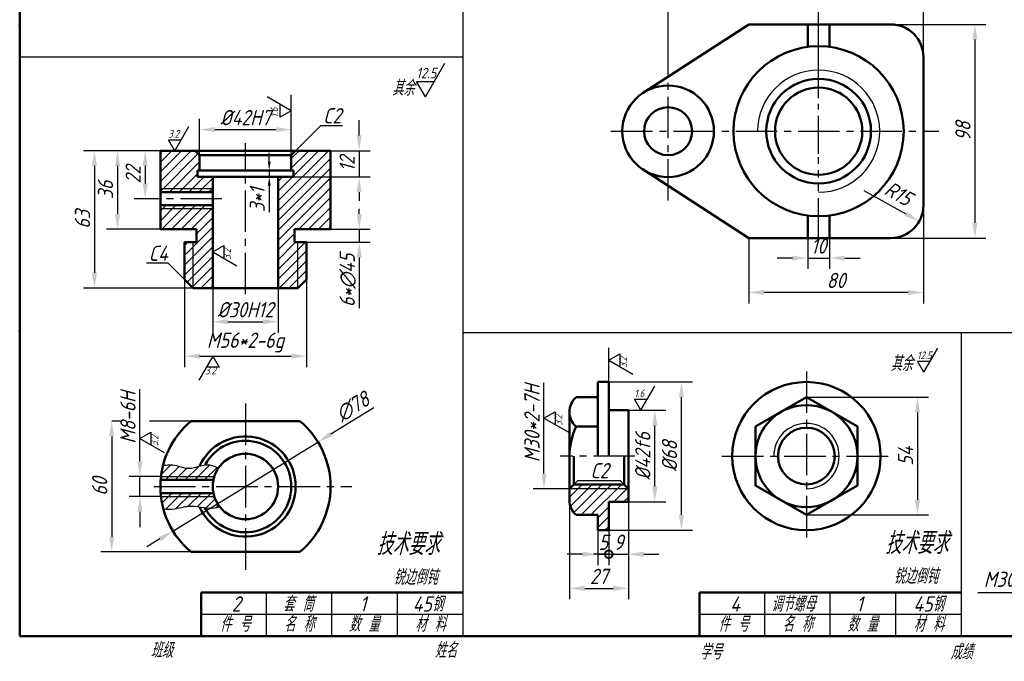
# Model space of a CAD drawing. Header units: millimetres. Extents: x 79 to 427, y 66 to 302.
# Tile 1 of 3: x 79 to 305, y 66 to 213. Entities that reach past the tile are written whole.
import ezdxf

# ---------------------------------------------------------------- set-up
doc = ezdxf.new("R2010")
doc.units = ezdxf.units.MM
doc.linetypes.add('CENTER2', pattern=[28.575, 19.05, -3.175, 3.175, -3.175])
for name, color, linetype in [('剖面线层', 7, 'Continuous'), ('尺寸层', 221, 'Continuous'), ('细实线层', 7, 'Continuous')]:
    doc.layers.add(name, color=color, linetype=linetype)
for name, color, linetype, lineweight in [('文字层', 227, 'Continuous', 20), ('点画线层', 3, 'CENTER2', 25), ('粗实线层', 7, 'Continuous', 50)]:
    doc.layers.add(name, color=color, linetype=linetype, lineweight=lineweight)
doc.styles.add('工程字体（斜）', font='gbeitc.shx', dxfattribs={"bigfont": 'gbcbig.shx'})
doc.styles.add('工程斜体', font='gbeitc.shx', dxfattribs={"bigfont": 'gbcbig.shx'})
doc.dimstyles.new('gb35比2', dxfattribs={"dimtxt": 3.5, "dimasz": 3.5, "dimexe": 2.5, "dimexo": 0, "dimgap": 1, "dimtad": 1, "dimlfac": 2, "dimdsep": 46, "dimtxsty": '工程字体（斜）', "dimcen": 0, "dimadec": 0, "dimazin": 0, "dimtfac": 1, "dimtmove": 0, "dimatfit": 3, "dimfxl": 0, "dimarcsym": 0})

# ---------------------------------------------------------------- blocks, each defined once
blk = doc.blocks.new('*D58')
at = {"layer": 'Defpoints', "color": 0, "ltscale": 0.5}
for p in [(141.15, 188.18), (120.15, 182.34), (141.15, 182.34)]:
    blk.add_point(p, dxfattribs=at)
at = {"layer": '尺寸层', "color": 0, "lineweight": -2, "ltscale": 0.5}
for p, q in [((120.15, 182.34), (120.15, 190.68)), ((141.15, 182.34), (141.15, 190.68)), ((123.65, 188.18), (137.65, 188.18))]:
    blk.add_line(p, q, dxfattribs=at)
at = {"layer": '尺寸层', "color": 0, "ltscale": 0.5}
for points in [[(123.65, 188.76), (123.65, 187.6), (120.15, 188.18)], [(137.65, 188.76), (137.65, 187.6), (141.15, 188.18)]]:
    blk.add_solid(points, dxfattribs=at)
at = {"layer": '尺寸层', "color": 0, "ltscale": 0.5, "insert": (130.65, 190.93), "char_height": 3.5, "attachment_point": 5, "style": '工程字体（斜）'}
blk.add_mtext('%%C42H7', dxfattribs=at)
blk = doc.blocks.new('粗糙度符号1')
at = {"layer": '细实线层', "ltscale": 0.5}
for p, q in [((0, 0), (6.38, 11.05)), ((0, 0), (-2.92, 5.05)), ((-2.92, 5.05), (2.92, 5.05))]:
    blk.add_line(p, q, dxfattribs=at)
at = {"layer": '细实线层', "ltscale": 0.5, "style": '工程字体（斜）'}
blk.add_attdef('CCD', (-3, 6), '', height=3.5, dxfattribs=at)
blk = doc.blocks.new('*D59')
at = {"layer": 'Defpoints', "color": 0, "ltscale": 0.5}
for p in [(111.15, 183.34), (107.67, 172.34), (111.15, 172.34)]:
    blk.add_point(p, dxfattribs=at)
at = {"layer": '尺寸层', "color": 0, "lineweight": -2, "ltscale": 0.5}
for p, q in [((111.15, 183.34), (105.17, 183.34)), ((107.67, 179.84), (107.67, 175.84)), ((111.15, 172.34), (105.17, 172.34))]:
    blk.add_line(p, q, dxfattribs=at)
at = {"layer": '尺寸层', "color": 0, "ltscale": 0.5}
for points in [[(107.08, 179.84), (108.25, 179.84), (107.67, 183.34)], [(107.08, 175.84), (108.25, 175.84), (107.67, 172.34)]]:
    blk.add_solid(points, dxfattribs=at)
at = {"layer": '尺寸层', "color": 0, "ltscale": 0.5, "insert": (104.92, 177.84), "char_height": 3.5, "attachment_point": 5, "rotation": 90, "style": '工程字体（斜）'}
blk.add_mtext('22', dxfattribs=at)
blk = doc.blocks.new('粗糙度符号2')
at = {"layer": '细实线层', "ltscale": 0.5}
for p, q in [((0, 0), (-6.38, -11.05)), ((0, 0), (2.92, -5.05)), ((2.92, -5.05), (-2.92, -5.05))]:
    blk.add_line(p, q, dxfattribs=at)
at = {"layer": '细实线层', "ltscale": 0.5, "style": '工程字体（斜）'}
blk.add_attdef('CCD', (-3.52, -8.38), '', height=3.5, dxfattribs=at)
blk = doc.blocks.new('*D60')
at = {"layer": 'Defpoints', "color": 0, "ltscale": 0.5}
for p in [(111.15, 183.34), (101.32, 165.34), (111.15, 165.34)]:
    blk.add_point(p, dxfattribs=at)
at = {"layer": '尺寸层', "color": 0, "lineweight": -2, "ltscale": 0.5}
for p, q in [((111.15, 183.34), (98.82, 183.34)), ((101.32, 179.84), (101.32, 168.84)), ((111.15, 165.34), (98.82, 165.34))]:
    blk.add_line(p, q, dxfattribs=at)
at = {"layer": '尺寸层', "color": 0, "ltscale": 0.5}
for points in [[(100.74, 179.84), (101.91, 179.84), (101.32, 183.34)], [(100.74, 168.84), (101.91, 168.84), (101.32, 165.34)]]:
    blk.add_solid(points, dxfattribs=at)
at = {"layer": '尺寸层', "color": 0, "ltscale": 0.5, "insert": (98.57, 174.34), "char_height": 3.5, "attachment_point": 5, "rotation": 90, "style": '工程字体（斜）'}
blk.add_mtext('36', dxfattribs=at)
blk = doc.blocks.new('*D61')
at = {"layer": 'Defpoints', "color": 0, "ltscale": 0.5}
for p in [(111.15, 183.34), (96.05, 151.84), (118.65, 151.84)]:
    blk.add_point(p, dxfattribs=at)
at = {"layer": '尺寸层', "color": 0, "lineweight": -2, "ltscale": 0.5}
for p, q in [((111.15, 183.34), (93.55, 183.34)), ((96.05, 179.84), (96.05, 155.34)), ((118.65, 151.84), (93.55, 151.84))]:
    blk.add_line(p, q, dxfattribs=at)
at = {"layer": '尺寸层', "color": 0, "ltscale": 0.5}
for points in [[(95.46, 179.84), (96.63, 179.84), (96.05, 183.34)], [(95.46, 155.34), (96.63, 155.34), (96.05, 151.84)]]:
    blk.add_solid(points, dxfattribs=at)
at = {"layer": '尺寸层', "color": 0, "ltscale": 0.5, "insert": (93.3, 167.59), "char_height": 3.5, "attachment_point": 5, "rotation": 90, "style": '工程字体（斜）'}
blk.add_mtext('63', dxfattribs=at)
blk = doc.blocks.new('*D62')
at = {"layer": 'Defpoints', "color": 0, "ltscale": 0.5}
for p in [(116.65, 153.84), (144.65, 153.84), (144.65, 136.23)]:
    blk.add_point(p, dxfattribs=at)
at = {"layer": '尺寸层', "color": 0, "lineweight": -2, "ltscale": 0.5}
for p, q in [((116.65, 153.84), (116.65, 133.73)), ((144.65, 153.84), (144.65, 133.73)), ((120.15, 136.23), (141.15, 136.23))]:
    blk.add_line(p, q, dxfattribs=at)
at = {"layer": '尺寸层', "color": 0, "ltscale": 0.5}
for points in [[(120.15, 136.82), (120.15, 135.65), (116.65, 136.23)], [(141.15, 136.82), (141.15, 135.65), (144.65, 136.23)]]:
    blk.add_solid(points, dxfattribs=at)
at = {"layer": '尺寸层', "color": 0, "ltscale": 0.5, "insert": (130.65, 139.35), "char_height": 3.5, "attachment_point": 5, "style": '工程字体（斜）'}
blk.add_mtext('M56*2-6g', dxfattribs=at)
blk = doc.blocks.new('*D63')
at = {"layer": 'Defpoints', "color": 0, "ltscale": 0.5}
for p in [(147.27, 116.53), (114.03, 96.13)]:
    blk.add_point(p, dxfattribs=at)
at = {"layer": '尺寸层', "color": 0, "lineweight": -2, "ltscale": 0.5}
for p, q in [((160.1, 124.4), (150.25, 118.36)), ((114.03, 96.13), (147.27, 116.53)), ((111.05, 94.3), (108.06, 92.47))]:
    blk.add_line(p, q, dxfattribs=at)
at = {"layer": '尺寸层', "color": 0, "ltscale": 0.5}
for points in [[(149.95, 118.86), (150.56, 117.86), (147.27, 116.53)], [(110.74, 94.79), (111.35, 93.8), (114.03, 96.13)]]:
    blk.add_solid(points, dxfattribs=at)
at = {"layer": '尺寸层', "color": 0, "ltscale": 0.5, "insert": (155.23, 124.64), "char_height": 3.5, "attachment_point": 5, "rotation": 31.5428, "style": '工程字体（斜）'}
blk.add_mtext('∅78', dxfattribs=at)
blk = doc.blocks.new('*D64')
at = {"layer": 'Defpoints', "color": 0, "ltscale": 0.5}
for p in [(118.19, 121.33), (99.99, 91.33), (118.19, 91.33)]:
    blk.add_point(p, dxfattribs=at)
at = {"layer": '尺寸层', "color": 0, "lineweight": -2, "ltscale": 0.5}
for p, q in [((99.99, 117.83), (99.99, 94.83)), ((118.19, 91.33), (97.49, 91.33))]:
    blk.add_line(p, q, dxfattribs=at)
at = {"layer": '尺寸层', "color": 0, "ltscale": 0.5}
for points in [[(99.41, 117.83), (100.57, 117.83), (99.99, 121.33)], [(99.41, 94.83), (100.57, 94.83), (99.99, 91.33)]]:
    blk.add_solid(points, dxfattribs=at)
at = {"layer": '尺寸层', "color": 0, "ltscale": 0.5, "insert": (97.24, 106.33), "char_height": 3.5, "attachment_point": 5, "rotation": 90, "style": '工程字体（斜）'}
blk.add_mtext('60', dxfattribs=at)
blk = doc.blocks.new('*D65')
at = {"layer": 'Defpoints', "color": 0, "ltscale": 0.5}
for p in [(111.25, 108.63), (106.47, 104.03), (111.25, 104.03)]:
    blk.add_point(p, dxfattribs=at)
at = {"layer": '尺寸层', "color": 0, "lineweight": -2, "ltscale": 0.5}
for p, q in [((106.47, 112.13), (106.47, 128.64)), ((111.25, 108.63), (103.97, 108.63)), ((106.47, 104.03), (106.47, 108.63)), ((111.25, 104.03), (103.97, 104.03)), ((106.47, 100.53), (106.47, 97.03))]:
    blk.add_line(p, q, dxfattribs=at)
at = {"layer": '尺寸层', "color": 0, "ltscale": 0.5}
for points in [[(105.88, 112.13), (107.05, 112.13), (106.47, 108.63)], [(105.88, 100.53), (107.05, 100.53), (106.47, 104.03)]]:
    blk.add_solid(points, dxfattribs=at)
at = {"layer": '尺寸层', "color": 0, "ltscale": 0.5, "insert": (103.72, 122.13), "char_height": 3.5, "attachment_point": 5, "rotation": 90, "style": '工程字体（斜）'}
blk.add_mtext('M8-6H', dxfattribs=at)
blk = doc.blocks.new('*D76')
at = {"layer": 'Defpoints', "color": 0, "ltscale": 0.5}
for p in [(278.52, 212.31), (278.52, 163.31), (297.84, 163.31)]:
    blk.add_point(p, dxfattribs=at)
at = {"layer": '尺寸层', "color": 0, "lineweight": -2, "ltscale": 0.5}
for p, q in [((278.52, 212.31), (300.34, 212.31)), ((297.84, 208.81), (297.84, 166.81)), ((278.52, 163.31), (300.34, 163.31))]:
    blk.add_line(p, q, dxfattribs=at)
at = {"layer": '尺寸层', "color": 0, "ltscale": 0.5}
for points in [[(297.26, 208.81), (298.43, 208.81), (297.84, 212.31)], [(297.26, 166.81), (298.43, 166.81), (297.84, 163.31)]]:
    blk.add_solid(points, dxfattribs=at)
at = {"layer": '尺寸层', "color": 0, "ltscale": 0.5, "insert": (295.09, 187.81), "char_height": 3.5, "attachment_point": 5, "rotation": 90, "style": '工程字体（斜）'}
blk.add_mtext('98', dxfattribs=at)
blk = doc.blocks.new('*D77')
at = {"layer": 'Defpoints', "color": 0, "ltscale": 0.5}
for p in [(262.02, 215.96), (262.02, 204.81), (286.02, 204.81)]:
    blk.add_point(p, dxfattribs=at)
at = {"layer": '尺寸层', "color": 0, "lineweight": -2, "ltscale": 0.5}
for p, q in [((262.02, 204.81), (262.02, 218.46)), ((286.02, 204.81), (286.02, 218.46)), ((282.52, 215.96), (265.52, 215.96))]:
    blk.add_line(p, q, dxfattribs=at)
at = {"layer": '尺寸层', "color": 0, "ltscale": 0.5}
for points in [[(265.52, 216.54), (265.52, 215.37), (262.02, 215.96)], [(282.52, 216.54), (282.52, 215.37), (286.02, 215.96)]]:
    blk.add_solid(points, dxfattribs=at)
at = {"layer": '尺寸层', "color": 0, "ltscale": 0.5, "insert": (274.02, 218.71), "char_height": 3.5, "attachment_point": 5, "style": '工程字体（斜）'}
blk.add_mtext('48', dxfattribs=at)
blk = doc.blocks.new('*D78')
at = {"layer": 'Defpoints', "color": 0, "ltscale": 0.5}
for p in [(227.52, 215.96), (227.52, 204.13), (262.02, 204.81)]:
    blk.add_point(p, dxfattribs=at)
at = {"layer": '尺寸层', "color": 0, "lineweight": -2, "ltscale": 0.5}
for p, q in [((227.52, 204.13), (227.52, 218.46)), ((262.02, 204.81), (262.02, 218.46)), ((258.52, 215.96), (231.02, 215.96))]:
    blk.add_line(p, q, dxfattribs=at)
at = {"layer": '尺寸层', "color": 0, "ltscale": 0.5}
for points in [[(231.02, 216.54), (231.02, 215.37), (227.52, 215.96)], [(258.52, 216.54), (258.52, 215.37), (262.02, 215.96)]]:
    blk.add_solid(points, dxfattribs=at)
at = {"layer": '尺寸层', "color": 0, "ltscale": 0.5, "insert": (244.77, 218.71), "char_height": 3.5, "attachment_point": 5, "style": '工程字体（斜）'}
blk.add_mtext('69', dxfattribs=at)
blk = doc.blocks.new('*D79')
at = {"layer": 'Defpoints', "color": 0, "ltscale": 0.5}
for p in [(286.02, 170.81), (246.02, 163.31), (246.02, 150.84)]:
    blk.add_point(p, dxfattribs=at)
at = {"layer": '尺寸层', "color": 0, "lineweight": -2, "ltscale": 0.5}
for p, q in [((286.02, 170.81), (286.02, 148.34)), ((246.02, 163.31), (246.02, 148.34)), ((282.52, 150.84), (249.52, 150.84))]:
    blk.add_line(p, q, dxfattribs=at)
at = {"layer": '尺寸层', "color": 0, "ltscale": 0.5}
for points in [[(249.52, 151.43), (249.52, 150.26), (246.02, 150.84)], [(282.52, 151.43), (282.52, 150.26), (286.02, 150.84)]]:
    blk.add_solid(points, dxfattribs=at)
at = {"layer": '尺寸层', "color": 0, "ltscale": 0.5, "insert": (266.02, 153.59), "char_height": 3.5, "attachment_point": 5, "style": '工程字体（斜）'}
blk.add_mtext('80', dxfattribs=at)
blk = doc.blocks.new('*D80')
at = {"layer": 'Defpoints', "color": 0, "ltscale": 0.5}
for p in [(259.52, 163.31), (264.52, 163.31), (264.52, 158.73)]:
    blk.add_point(p, dxfattribs=at)
at = {"layer": '尺寸层', "color": 0, "lineweight": -2, "ltscale": 0.5}
for p, q in [((259.52, 163.31), (259.52, 156.23)), ((264.52, 163.31), (264.52, 156.23)), ((256.02, 158.73), (252.52, 158.73)), ((259.52, 158.73), (264.52, 158.73)), ((268.02, 158.73), (271.52, 158.73))]:
    blk.add_line(p, q, dxfattribs=at)
at = {"layer": '尺寸层', "color": 0, "ltscale": 0.5}
for points in [[(256.02, 159.31), (256.02, 158.15), (259.52, 158.73)], [(268.02, 159.31), (268.02, 158.15), (264.52, 158.73)]]:
    blk.add_solid(points, dxfattribs=at)
at = {"layer": '尺寸层', "color": 0, "ltscale": 0.5, "insert": (262.02, 161.48), "char_height": 3.5, "attachment_point": 5, "style": '工程字体（斜）'}
blk.add_mtext('10', dxfattribs=at)
blk = doc.blocks.new('*D81')
at = {"layer": 'Defpoints', "color": 0, "ltscale": 0.5}
for p in [(199.07, 120.81), (204.92, 120.81), (204.92, 105.81)]:
    blk.add_point(p, dxfattribs=at)
at = {"layer": '尺寸层', "color": 0, "lineweight": -2, "ltscale": 0.5}
for p, q in [((199.07, 109.31), (199.07, 120.81)), ((204.92, 105.81), (196.57, 105.81))]:
    blk.add_line(p, q, dxfattribs=at)
at = {"layer": '尺寸层', "color": 0, "ltscale": 0.5}
blk.add_solid([(198.49, 109.31), (199.66, 109.31), (199.07, 105.81)], dxfattribs=at)
at = {"layer": '尺寸层', "color": 0, "ltscale": 0.5, "insert": (196.32, 120.81), "char_height": 3.5, "attachment_point": 5, "rotation": 90, "style": '工程字体（斜）'}
blk.add_mtext('M30*2-7H', dxfattribs=at)
blk = doc.blocks.new('_None')
blk = doc.blocks.new('*D82')
at = {"layer": 'Defpoints', "color": 0, "ltscale": 0.5}
for p in [(204.92, 103.18), (218.42, 102.81), (218.42, 82.98)]:
    blk.add_point(p, dxfattribs=at)
at = {"layer": '尺寸层', "color": 0, "lineweight": -2, "ltscale": 0.5}
for p, q in [((204.92, 103.18), (204.92, 80.48)), ((218.42, 102.81), (218.42, 80.48)), ((208.42, 82.98), (214.92, 82.98))]:
    blk.add_line(p, q, dxfattribs=at)
at = {"layer": '尺寸层', "color": 0, "ltscale": 0.5}
for points in [[(208.42, 83.57), (208.42, 82.4), (204.92, 82.98)], [(214.92, 83.57), (214.92, 82.4), (218.42, 82.98)]]:
    blk.add_solid(points, dxfattribs=at)
at = {"layer": '尺寸层', "color": 0, "ltscale": 0.5, "insert": (211.67, 85.73), "char_height": 3.5, "attachment_point": 5, "style": '工程字体（斜）'}
blk.add_mtext('27', dxfattribs=at)
blk = doc.blocks.new('_DotSmall')
at = {"color": 0, "linetype": 'ByBlock', "const_width": 0.5}
blk.add_lwpolyline([(-0.0625, 0, 1), (0.0625, 0, 1)], format="xyb", close=True, dxfattribs=at)
blk = doc.blocks.new('*D83')
at = {"layer": 'Defpoints', "color": 0, "ltscale": 0.5}
for p in [(211.42, 96.31), (213.92, 96.31), (213.92, 90.8)]:
    blk.add_point(p, dxfattribs=at)
at = {"layer": '尺寸层', "color": 0, "lineweight": -2, "ltscale": 0.5}
for p, q in [((211.42, 96.31), (211.42, 88.3)), ((213.92, 96.31), (213.92, 88.3)), ((207.92, 90.8), (204.42, 90.8)), ((211.42, 90.8), (213.92, 90.8)), ((213.92, 90.8), (217.42, 90.8))]:
    blk.add_line(p, q, dxfattribs=at)
at = {"layer": '尺寸层', "color": 0, "ltscale": 0.5}
blk.add_solid([(207.92, 91.39), (207.92, 90.22), (211.42, 90.8)], dxfattribs=at)
at = {"layer": '尺寸层', "color": 0, "lineweight": -2, "ltscale": 0.5, "xscale": 3.5, "yscale": 3.5, "zscale": 3.5, "rotation": 180}
blk.add_blockref('_DotSmall', (213.92, 90.8), dxfattribs=at)
at = {"layer": '尺寸层', "color": 0, "ltscale": 0.5, "insert": (212.67, 93.55), "char_height": 3.5, "attachment_point": 5, "style": '工程字体（斜）'}
blk.add_mtext('5', dxfattribs=at)
blk = doc.blocks.new('*D84')
at = {"layer": 'Defpoints', "color": 0, "ltscale": 0.5}
for p in [(218.42, 102.81), (213.92, 96.31), (218.42, 90.8)]:
    blk.add_point(p, dxfattribs=at)
at = {"layer": '尺寸层', "color": 0, "lineweight": -2, "ltscale": 0.5}
for p, q in [((218.42, 102.81), (218.42, 88.3)), ((213.92, 96.31), (213.92, 88.3)), ((213.92, 90.8), (210.42, 90.8)), ((213.92, 90.8), (218.42, 90.8)), ((221.92, 90.8), (225.42, 90.8))]:
    blk.add_line(p, q, dxfattribs=at)
at = {"layer": '尺寸层', "color": 0, "ltscale": 0.5}
blk.add_solid([(221.92, 91.39), (221.92, 90.22), (218.42, 90.8)], dxfattribs=at)
at = {"layer": '尺寸层', "color": 0, "lineweight": -2, "ltscale": 0.5, "xscale": 3.5, "yscale": 3.5, "zscale": 3.5}
blk.add_blockref('_DotSmall', (213.92, 90.8), dxfattribs=at)
at = {"layer": '尺寸层', "color": 0, "ltscale": 0.5, "insert": (216.17, 93.55), "char_height": 3.5, "attachment_point": 5, "style": '工程字体（斜）'}
blk.add_mtext('9', dxfattribs=at)
blk = doc.blocks.new('*D85')
at = {"layer": 'Defpoints', "color": 0, "ltscale": 0.5}
for p in [(213.92, 130.31), (230.59, 130.31), (213.92, 96.31)]:
    blk.add_point(p, dxfattribs=at)
at = {"layer": '尺寸层', "color": 0, "lineweight": -2, "ltscale": 0.5}
for p, q in [((213.92, 130.31), (233.09, 130.31)), ((230.59, 99.81), (230.59, 126.81)), ((213.92, 96.31), (233.09, 96.31))]:
    blk.add_line(p, q, dxfattribs=at)
at = {"layer": '尺寸层', "color": 0, "ltscale": 0.5}
for points in [[(230, 126.81), (231.17, 126.81), (230.59, 130.31)], [(230, 99.81), (231.17, 99.81), (230.59, 96.31)]]:
    blk.add_solid(points, dxfattribs=at)
at = {"layer": '尺寸层', "color": 0, "ltscale": 0.5, "insert": (227.84, 113.31), "char_height": 3.5, "attachment_point": 5, "rotation": 90, "style": '工程字体（斜）'}
blk.add_mtext('%%C68', dxfattribs=at)
blk = doc.blocks.new('*D86')
at = {"layer": 'Defpoints', "color": 0, "ltscale": 0.5}
for p in [(218.42, 123.81), (224.47, 123.81), (218.42, 102.81)]:
    blk.add_point(p, dxfattribs=at)
at = {"layer": '尺寸层', "color": 0, "lineweight": -2, "ltscale": 0.5}
for p, q in [((218.42, 123.81), (226.97, 123.81)), ((224.47, 106.31), (224.47, 120.31)), ((218.42, 102.81), (226.97, 102.81))]:
    blk.add_line(p, q, dxfattribs=at)
at = {"layer": '尺寸层', "color": 0, "ltscale": 0.5}
for points in [[(223.89, 120.31), (225.06, 120.31), (224.47, 123.81)], [(223.89, 106.31), (225.06, 106.31), (224.47, 102.81)]]:
    blk.add_solid(points, dxfattribs=at)
at = {"layer": '尺寸层', "color": 0, "ltscale": 0.5, "insert": (221.72, 113.31), "char_height": 3.5, "attachment_point": 5, "rotation": 90, "style": '工程字体（斜）'}
blk.add_mtext('%%C42f6', dxfattribs=at)
blk = doc.blocks.new('*D87')
at = {"layer": 'Defpoints', "color": 0, "ltscale": 0.5}
for p in [(259.22, 126.81), (259.22, 99.81), (284.67, 99.81)]:
    blk.add_point(p, dxfattribs=at)
at = {"layer": '尺寸层', "color": 0, "lineweight": -2, "ltscale": 0.5}
for p, q in [((259.22, 126.81), (287.17, 126.81)), ((284.67, 123.31), (284.67, 103.31)), ((259.22, 99.81), (287.17, 99.81))]:
    blk.add_line(p, q, dxfattribs=at)
at = {"layer": '尺寸层', "color": 0, "ltscale": 0.5}
for points in [[(284.08, 123.31), (285.25, 123.31), (284.67, 126.81)], [(284.08, 103.31), (285.25, 103.31), (284.67, 99.81)]]:
    blk.add_solid(points, dxfattribs=at)
at = {"layer": '尺寸层', "color": 0, "ltscale": 0.5, "insert": (281.92, 113.31), "char_height": 3.5, "attachment_point": 5, "rotation": 90, "style": '工程字体（斜）'}
blk.add_mtext('54', dxfattribs=at)

msp = doc.modelspace()

# ---------------------------------------------------------------- hatches: boundary and pattern name
at = {"layer": '剖面线层', "ltscale": 0.5}
h = msp.add_hatch(dxfattribs=at)
h.set_pattern_fill('ANSI31', scale=0.5, style=0)
h.paths.add_polyline_path([(119.6484, 178.8387), (120.1484, 178.8387), (120.1484, 182.3387), (119.1484, 183.3387), (111.1484, 183.3387), (111.1484, 174.3387), (123.1484, 174.3387), (123.1484, 177.3387), (119.6484, 177.3387)])
h.paths.add_polyline_path([(150.1484, 183.3387), (142.1484, 183.3387), (141.1484, 182.3387), (141.1484, 178.8387), (141.6484, 178.8387), (141.6484, 177.3387), (138.1484, 177.3387), (138.1484, 151.8387), (142.6484, 151.8387), (142.6484, 162.3387), (141.8984, 162.3387), (141.8984, 165.3387), (150.1484, 165.3387)])
h.paths.add_polyline_path([(144.6484, 162.3387), (142.6484, 162.3387), (142.6484, 151.8387), (144.6484, 153.8387)], flags=17)
h.paths.add_polyline_path([(118.6484, 162.3387), (116.6484, 162.3387), (116.6484, 153.8387), (118.6484, 151.8387)], flags=16)
h.paths.add_polyline_path([(123.1484, 170.3387), (111.1484, 170.3387), (111.1484, 165.3387), (119.3984, 165.3387), (119.3984, 162.3387), (118.6484, 162.3387), (118.6484, 151.8387), (123.1484, 151.8387)])
h.paths.add_polyline_path([(123.1484, 170.8387), (111.1484, 170.8387), (111.1484, 170.3387), (123.1484, 170.3387)])
h.paths.add_polyline_path([(123.1484, 174.3387), (111.1484, 174.3387), (111.1484, 173.8387), (123.1484, 173.8387)])
h = msp.add_hatch(dxfattribs=at)
h.set_pattern_fill('ANSI31', scale=0.5, style=0)
edge = h.paths.add_edge_path()
edge.add_spline(control_points=[(124.4207, 110.5078), (123.7867, 110.8967), (121.4615, 111.9855), (117.9438, 109.782), (114.5152, 111.4586), (112.7747, 111.3389), (111.7478, 111.1263)], knot_values=[5.04940442, 5.04940442, 5.04940442, 5.04940442, 9.37532746, 20.60368993, 25.01824075, 31.1971988, 31.1971988, 31.1971988, 31.1971988], degree=3, periodic=0)
edge.add_arc((130.6484, 106.3287), 19.5, 165.757319, 174.113158)
edge.add_line((111.2513, 108.3287), (123.42, 108.3287))
edge.add_arc((130.6484, 106.3287), 7.5, 146.136674, 164.53399, ccw=False)
h.paths.add_polyline_path([(111.2513, 108.3287, 0.0064365), (111.2062, 107.8287), (123.3, 107.8287, -0.0171454), (123.42, 108.3287)])
h.paths.add_polyline_path([(123.42, 104.3287, -0.0171454), (123.3, 104.8287), (111.2062, 104.8287, 0.0064365), (111.2513, 104.3287)])
edge = h.paths.add_edge_path()
edge.add_arc((130.6484, 106.3287), 19.5, 185.886842, 195.269061)
edge.add_spline(control_points=[(111.8368, 101.1933), (112.6807, 101.0992), (114.6153, 101.0555), (118.3254, 102.3955), (121.928, 101.0466), (124.2414, 101.5295), (124.7584, 101.6857)], knot_values=[6.13385687, 6.13385687, 6.13385687, 6.13385687, 11.21907792, 17.84543888, 29.04480722, 32.31030709, 32.31030709, 32.31030709, 32.31030709], degree=3, periodic=0)
edge.add_arc((130.6484, 106.3287), 7.5, 195.46601, 218.247825, ccw=False)
edge.add_line((123.42, 104.3287), (111.2513, 104.3287))
h = msp.add_hatch(dxfattribs=at)
h.set_pattern_fill('ANSI31', scale=0.5, style=0)
h.paths.add_polyline_path([(204.9201, 105.8082), (204.9201, 103.1832, 0.21221445), (206.4201, 99.8082), (211.4201, 99.8082), (211.4201, 96.3082), (213.9201, 96.3082), (213.9201, 102.8082), (218.4201, 102.8082), (218.4201, 105.8082)])
h.paths.add_polyline_path([(218.4201, 105.8082), (217.4201, 106.8082), (205.9201, 106.8082), (204.9201, 105.8082)])

# ---------------------------------------------------------------- linework, layer by layer
at = {"layer": '尺寸层', "color": 7, "ltscale": 0.5}
for p, q in [((141.1484, 190.6799), (141.1484, 196.1862)), ((156.7135, 186.8387), (156.7135, 190.3387)), ((142.1484, 183.3387), (147.9099, 189.1001)), ((147.9099, 189.1001), (152.9099, 189.1001)), ((136.1011, 180.8387), (136.1011, 182.8387)), ((150.1484, 183.3387), (159.2135, 183.3387)), ((156.7135, 183.3387), (156.7135, 177.3387)), ((141.1484, 178.8387), (133.6011, 178.8387)), ((136.1011, 178.8387), (136.1011, 177.3387)), ((141.1484, 177.3387), (133.6011, 177.3387)), ((141.6484, 177.3387), (159.2135, 177.3387)), ((136.1011, 175.3387), (136.1011, 169.2407)), ((156.7135, 173.8387), (156.7135, 171.8386)), ((272.3656, 174.2433), (282.0098, 168.8668)), ((156.7315, 168.8387), (156.7315, 170.0421)), ((141.8984, 165.3387), (159.2315, 165.3387)), ((156.7315, 165.3387), (156.7315, 162.3387)), ((141.8984, 162.3387), (159.2315, 162.3387)), ((156.7315, 158.8387), (156.7315, 147.2411)), ((112.941, 157.5462), (107.941, 157.5462)), ((116.6484, 153.8387), (112.941, 157.5462)), ((123.1484, 151.8387), (123.1484, 141.6299)), ((138.1484, 151.8387), (138.1484, 141.6299)), ((126.6484, 144.1299), (134.6484, 144.1299)), ((213.9201, 130.3082), (213.9201, 138.1618)), ((199.0727, 120.8082), (199.0727, 130.0976)), ((101.9683, 121.3287), (99.9891, 121.3287)), ((118.1885, 121.3287), (108.6675, 121.3287)), ((205.9201, 106.8082), (206.8081, 107.6962)), ((206.8081, 107.6962), (216.5322, 107.6962)), ((217.4201, 106.8082), (216.5322, 107.6962)), ((320.6495, 81.9407), (298.5144, 81.9407))]:
    msp.add_line(p, q, dxfattribs=at)
for points in [[(156.1301, 186.8387), (157.2968, 186.8387), (156.7135, 183.3387)], [(135.7678, 180.8387), (136.4344, 180.8387), (136.1011, 178.8387)], [(135.7678, 175.3387), (136.4344, 175.3387), (136.1011, 177.3387)], [(156.1301, 173.8387), (157.2968, 173.8387), (156.7135, 177.3387)], [(282.2939, 169.3763), (281.7258, 168.3573), (285.0669, 167.1626)], [(156.1482, 168.8387), (157.3149, 168.8387), (156.7315, 165.3387)], [(156.1482, 158.8387), (157.3149, 158.8387), (156.7315, 162.3387)], [(126.6484, 144.7132), (126.6484, 143.5465), (123.1484, 144.1299)], [(134.6484, 144.7132), (134.6484, 143.5465), (138.1484, 144.1299)]]:
    msp.add_solid(points, dxfattribs=at)
at = {"layer": '点画线层', "color": 7, "ltscale": 0.5}
for p, q in [((227.5161, 171.9111), (227.5161, 204.1288)), ((262.0161, 182.664), (262.0161, 190.3204)), ((214.4277, 187.8145), (289.5516, 187.8145)), ((130.6484, 150.4266), (130.6484, 185.0932)), ((262.0161, 180.3078), (262.0161, 181.8786)), ((262.0161, 162.9162), (262.0161, 178.8492)), ((125.2745, 172.3387), (110.1418, 172.3387)), ((259.2214, 132.7349), (259.2214, 93.3367)), ((130.6484, 125.3357), (130.6484, 87.1959)), ((219.9113, 113.3082), (202.7994, 113.3082)), ((239.8285, 113.3082), (279.0487, 113.3082)), ((109.6513, 106.3287), (155.0246, 106.3287))]:
    msp.add_line(p, q, dxfattribs=at)
at = {"layer": '粗实线层', "color": 7, "ltscale": 0.5}
for p, q in [((78.9094, 282.0297), (78.9094, 72.0297)), ((246.0161, 212.3145), (221.806, 196.6262)), ((278.5161, 212.3145), (246.0161, 212.3145)), ((259.5161, 212.3145), (259.5161, 207.1536)), ((264.5161, 212.3145), (264.5161, 207.1536)), ((286.0161, 187.8145), (286.0161, 204.8145)), ((286.0161, 187.8145), (286.0161, 170.8145)), ((130.6484, 183.3387), (111.1484, 183.3387)), ((111.1484, 183.3387), (111.1484, 165.3387)), ((120.1484, 182.3387), (119.1484, 183.3387)), ((130.6484, 183.3387), (150.1484, 183.3387)), ((141.1484, 182.3387), (142.1484, 183.3387)), ((150.1484, 183.3387), (150.1484, 165.3387)), ((120.1484, 178.8387), (120.1484, 182.3387)), ((120.1484, 182.3387), (130.6484, 182.3387)), ((141.1484, 182.3387), (130.6484, 182.3387)), ((141.1484, 178.8387), (141.1484, 182.3387)), ((130.6484, 178.8387), (119.6484, 178.8387)), ((119.6484, 178.8387), (119.6484, 177.3387)), ((130.6484, 178.8387), (141.6484, 178.8387)), ((141.6484, 178.8387), (141.6484, 177.3387)), ((246.0161, 163.3145), (221.806, 179.0029)), ((130.6484, 177.3387), (119.6484, 177.3387)), ((130.6484, 177.3387), (119.6484, 177.3387)), ((123.1484, 151.8387), (123.1484, 177.3387)), ((130.6484, 177.3387), (141.6484, 177.3387)), ((130.6484, 177.3387), (141.6484, 177.3387)), ((138.1484, 151.8387), (138.1484, 177.3387)), ((123.1484, 173.8387), (111.1484, 173.8387)), ((123.1484, 170.8387), (111.1484, 170.8387)), ((259.5161, 163.3145), (259.5161, 168.4755)), ((264.5161, 163.3145), (264.5161, 168.4755)), ((111.1484, 165.3387), (119.3984, 165.3387)), ((119.3984, 162.3387), (119.3984, 165.3387)), ((150.1484, 165.3387), (141.8984, 165.3387)), ((141.8984, 162.3387), (141.8984, 165.3387)), ((278.5161, 163.3145), (246.0161, 163.3145)), ((116.6484, 162.3387), (119.3984, 162.3387)), ((116.6484, 153.8387), (116.6484, 162.3387)), ((144.6484, 162.3387), (141.8984, 162.3387)), ((144.6484, 153.8387), (144.6484, 162.3387)), ((118.6484, 151.8387), (116.6484, 153.8387)), ((142.6484, 151.8387), (144.6484, 153.8387)), ((142.6484, 151.8387), (118.6484, 151.8387)), ((213.9201, 130.3082), (211.4201, 130.3082)), ((211.4201, 130.3082), (211.4201, 113.3082)), ((213.9201, 113.3082), (213.9201, 130.3082)), ((211.4201, 126.8082), (206.4201, 126.8082)), ((204.9201, 123.4332), (204.9201, 113.3082)), ((213.9201, 123.8082), (218.4201, 123.8082)), ((218.4201, 123.8082), (218.4201, 113.3082)), ((143.1084, 121.3287), (118.1885, 121.3287)), ((206.4201, 120.0582), (211.4201, 120.0582)), ((204.9201, 103.1832), (204.9201, 113.3082)), ((205.9201, 106.8082), (205.9201, 113.3082)), ((217.4201, 106.8082), (217.4201, 113.3082)), ((218.4201, 102.8082), (218.4201, 113.3082)), ((111.2062, 107.8287), (123.3, 107.8287)), ((205.9201, 106.8082), (204.9201, 105.8082)), ((217.4201, 106.8082), (205.9201, 106.8082)), ((217.4201, 106.8082), (218.4201, 105.8082)), ((111.2062, 104.8287), (123.3, 104.8287)), ((213.9201, 102.8082), (213.9201, 96.3082)), ((213.9201, 102.8082), (218.4201, 102.8082)), ((211.4201, 99.8082), (206.4201, 99.8082)), ((211.4201, 96.3082), (211.4201, 99.8082)), ((213.9201, 96.3082), (211.4201, 96.3082)), ((118.1885, 91.3287), (143.1084, 91.3287)), ((120.4639, 82.0297), (180.4639, 82.0297)), ((120.4639, 72.0297), (120.4639, 82.0297)), ((120.4639, 72.0297), (120.4639, 82.0297)), ((234.6867, 82.0297), (294.6867, 82.0297)), ((234.6867, 72.0297), (234.6867, 82.0297)), ((234.6867, 72.0297), (234.6867, 82.0297)), ((78.9094, 72.0297), (408.9094, 72.0297))]:
    msp.add_line(p, q, dxfattribs=at)
msp.add_lwpolyline([(259.2214, 126.8082), (247.53, 120.0582), (247.53, 106.5582), (259.2214, 99.8082), (270.9127, 106.5582), (270.9127, 120.0582)], close=True, dxfattribs=at)
for centre, radius in [((262.0161, 187.8145), 19.5), ((262.0161, 187.8145), 12), ((227.5161, 187.8145), 10.5), ((262.0161, 187.8145), 10), ((227.5161, 187.8145), 5.5), ((259.2214, 113.3082), 17), ((259.2214, 113.3082), 11.6913), ((259.2214, 113.3082), 6.5), ((130.6484, 106.3287), 7.5)]:
    msp.add_circle(centre, radius, dxfattribs=at)
for centre, radius, start, end in [((278.5161, 204.8145), 7.5, 0, 90), ((278.5161, 170.8145), 7.5, 270, 0), ((209.467, 123.4332), 4.5469, 132.075022, 227.924978), ((130.6484, 106.3287), 19.5, 129.715137, 230.284863), ((130.6484, 106.3287), 19.5, 309.715137, 50.284863), ((220.8576, 113.3082), 15.9375, 154.942385, 180), ((130.6484, 106.3287), 11.5, 203.992967, 155.979287), ((130.6484, 106.3287), 10.5, 207.535911, 151.94202), ((209.467, 103.1832), 4.5469, 180, 227.924978)]:
    msp.add_arc(centre, radius, start, end, dxfattribs=at)
at = {"layer": '粗实线层', "color": 7}
for p in [(78.9094, 212.0297), (78.9094, 142.0297)]:
    msp.add_point(p, dxfattribs=at)
at = {"layer": '细实线层', "color": 7, "ltscale": 0.5}
for p, q in [((180.4639, 282.0297), (180.4639, 72.0297)), ((180.4639, 204.7839), (78.9094, 204.7839)), ((123.1484, 174.6387), (111.1484, 174.6387)), ((123.1484, 170.0387), (111.1484, 170.0387)), ((118.6484, 151.8387), (118.6484, 162.3387)), ((142.6484, 151.8387), (142.6484, 162.3387)), ((180.4639, 141.6263), (408.9094, 141.6263)), ((294.6867, 141.6263), (294.6867, 72.0297)), ((111.2513, 108.6287), (123.42, 108.6287)), ((111.2513, 104.0287), (123.42, 104.0287)), ((218.4201, 105.8082), (204.9201, 105.8082)), ((135.4639, 72.0297), (135.4639, 82.0297)), ((150.4639, 72.0297), (150.4639, 82.0297)), ((165.4639, 72.0297), (165.4639, 82.0297)), ((249.6867, 72.0297), (249.6867, 82.0297)), ((264.6867, 72.0297), (264.6867, 82.0297)), ((279.6867, 72.0297), (279.6867, 82.0297)), ((120.4639, 77.0297), (180.4639, 77.0297)), ((234.6867, 77.0297), (294.6867, 77.0297))]:
    msp.add_line(p, q, dxfattribs=at)
at = {"layer": '细实线层'}
for p, q in [((262.0161, 195.3561), (262.0161, 204.8145)), ((262.0161, 192.7755), (262.0161, 194.1219)), ((262.0161, 190.3204), (262.0161, 191.3169))]:
    msp.add_line(p, q, dxfattribs=at)
at = {"layer": '细实线层', "color": 7, "ltscale": 0.5}
for centre, radius in [((262.0161, 187.8145), 14), ((259.2214, 113.3082), 7.5)]:
    msp.add_arc(centre, radius, 270, 180, dxfattribs=at)
for points, knots in [([(111.7478, 111.1263), (112.7747, 111.3389), (114.5152, 111.4586), (117.9438, 109.782), (121.4615, 111.9855), (123.7867, 110.8967), (124.4207, 110.5078)], [5.04940442, 5.04940442, 5.04940442, 5.04940442, 11.22836247, 15.64291329, 26.87127576, 31.1971988, 31.1971988, 31.1971988, 31.1971988]), ([(111.8368, 101.1933), (112.6807, 101.0992), (114.6153, 101.0555), (118.3254, 102.3955), (121.928, 101.0466), (124.2414, 101.5295), (124.7584, 101.6857)], [6.13385687, 6.13385687, 6.13385687, 6.13385687, 11.21907792, 17.84543888, 29.04480722, 32.31030709, 32.31030709, 32.31030709, 32.31030709])]:
    msp.add_open_spline(points, degree=3, knots=knots, dxfattribs=at)
at = {"layer": '细实线层', "color": 7}
for p in [(78.9094, 212.0297), (78.9094, 142.0297)]:
    msp.add_point(p, dxfattribs=at)

# ---------------------------------------------------------------- block references
at = {"layer": '尺寸层', "color": 7, "ltscale": 0.5}
for name, p, xscale, yscale, zscale, values in [('粗糙度符号1', (171.8839, 195.7127), 0.7000000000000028, 0.7000000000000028, 0.7, {'CCD': '12.5'}), ('粗糙度符号1', (114.4518, 183.3387), 0.5, 0.5, 0.5, {'CCD': '3.2 '}), ('粗糙度符号1', (286.1066, 132.555), 0.5, 0.5, 0.5, {'CCD': '12.5'}), ('粗糙度符号2', (123.1484, 136.2334), 0.5, 0.5, 0.5, {'CCD': '3.2'}), ('粗糙度符号1', (221.2871, 123.8082), 0.5, 0.5, 0.5, {'CCD': '1.6'})]:
    msp.add_blockref(name, p, dxfattribs=dict(at, xscale=xscale, yscale=yscale, zscale=zscale)).add_auto_attribs(values)
at = {"layer": '尺寸层', "color": 7, "ltscale": 0.5, "xscale": 0.5, "yscale": 0.5, "zscale": 0.5, "rotation": 90}
for name, p, values in [('粗糙度符号1', (141.1484, 192.4777), {'CCD': '1.6'}), ('粗糙度符号2', (123.1484, 160.1383), {'CCD': '3.2'}), ('粗糙度符号2', (213.9201, 135.3082), {'CCD': '3.2'}), ('粗糙度符号2', (199.0727, 122.0319), {'CCD': '3.2'}), ('粗糙度符号2', (106.4683, 117.3557), {'CCD': '3.2'})]:
    msp.add_blockref(name, p, dxfattribs=at).add_auto_attribs(values)

# ---------------------------------------------------------------- texts
at = {"layer": '尺寸层', "color": 7, "style": '工程字体（斜）'}
msp.add_text('6*∅45', height=3.5, rotation=90, dxfattribs=at).set_placement((155.7315, 147.5011))
at = {"layer": '尺寸层', "color": 7, "ltscale": 0.5, "char_height": 3.5, "attachment_point": 1, "style": '工程斜体'}
for s, insert, width in [('其余', (164.2925, 199.4889), 5.287018), ('C2', (148.4444, 193.1172), 4.945724), ('C4', (108.4755, 161.5633), 4.945724), ('其余', (278.5152, 136.3313), 5.287018), ('C2', (209.7046, 111.7133), 4.945724), ('{\\H1.4286x;技术要求}\\P  锐边倒钝', (160.7307, 95.6235), 18.054613), ('{\\H1.4286x;技术要求}\\P 锐边倒钝', (277.3178, 95.8658), 18.054613), ('M30*2-7g6g', (299.87, 86.7938), 18.377158)]:
    msp.add_mtext(s, dxfattribs=dict(at, insert=insert, width=width))
at = {"layer": '尺寸层', "color": 7, "ltscale": 0.5, "char_height": 3.5, "attachment_point": 5, "style": '工程字体（斜）'}
for s, insert, rotation in [('12', (153.9635, 180.3387), 90), ('R15', (280.2921, 173.5105), 330.86107), ('3*1', (133.3511, 172.0343), 90)]:
    msp.add_mtext(s, dxfattribs=dict(at, insert=insert, rotation=rotation))
at = {"layer": '尺寸层', "color": 7, "ltscale": 0.5, "insert": (130.6484, 146.8799), "char_height": 3.5, "attachment_point": 5, "style": '工程字体（斜）'}
msp.add_mtext('%%C30H12', dxfattribs=at)
at = {"layer": '文字层', "color": 7, "ltscale": 0.5, "style": '工程斜体'}
for s, p in [('套 筒', (139.2818, 77.6406)), ('45钢', (168.9587, 77.6406)), ('调节螺母', (251.1479, 77.6406)), ('45钢', (283.7115, 77.6406)), ('2', (127.5238, 77.6406)), ('1', (156.8258, 77.6406)), ('4', (241.7465, 77.6406)), ('1', (270.6156, 77.6406)), ('件 号', (124.8162, 73.0201)), ('名 称', (139.4755, 73.0201)), ('数 量', (154.3597, 73.0201)), ('材 料', (169.5517, 73.0201)), ('件 号', (239.0389, 73.0201)), ('名 称', (253.6982, 73.0201)), ('数 量', (268.5824, 73.0201)), ('材 料', (283.7744, 73.0201))]:
    msp.add_text(s, height=3.5, dxfattribs=at).set_placement(p)
at = {"layer": '文字层', "color": 7, "style": '工程字体（斜）'}
for s, p in [('班级', (108.9427, 67.0606)), ('姓名', (174.025, 67.0367)), ('学号', (234.7951, 66.6585)), ('成绩', (292.2261, 66.6585))]:
    msp.add_text(s, height=3.5, dxfattribs=at).set_placement(p)

# ---------------------------------------------------------------- dimensions: what is measured, and where the dimension line sits
at = {"layer": '尺寸层', "color": 7, "ltscale": 0.5}
for base, p1, p2, override, picture, middle in [((227.5161, 215.956), (262.0161, 204.8145), (227.5161, 204.1288), {"dimtmove": 1}, '*D78', (244.7661, 218.706)), ((218.4201, 90.8039), (213.9201, 96.3082), (218.4201, 102.8082), {"dimblk1": 'DotSmall', "dimsah": 1, "dimtmove": 1}, '*D84', (216.1701, 93.5539))]:
    dim = msp.add_linear_dim(base=base, p1=p1, p2=p2, dimstyle='gb35比2', override=override, dxfattribs=at)
    dim.commit()
    dim.dimension.update_dxf_attribs({"geometry": picture, "text_midpoint": middle})
for base, p1, p2, picture, middle in [((262.0161, 215.956), (286.0161, 204.8145), (262.0161, 204.8145), '*D77', (274.0161, 218.706)), ((264.5161, 158.7312), (259.5161, 163.3145), (264.5161, 163.3145), '*D80', (262.0161, 161.4812)), ((218.4201, 82.9832), (204.9201, 103.1832), (218.4201, 102.8082), '*D82', (211.6701, 85.7332))]:
    dim = msp.add_linear_dim(base=base, p1=p1, p2=p2, dimstyle='gb35比2', dxfattribs=at)
    dim.commit()
    dim.dimension.update_dxf_attribs({"geometry": picture, "text_midpoint": middle})
for base, p1, p2, picture, middle in [((297.8441, 163.3145), (278.5161, 212.3145), (278.5161, 163.3145), '*D76', (295.0941, 187.8145)), ((96.0478, 151.8387), (111.1484, 183.3387), (118.6484, 151.8387), '*D61', (93.2978, 167.5887)), ((101.3219, 165.3387), (111.1484, 183.3387), (111.1484, 165.3387), '*D60', (98.5719, 174.3387)), ((107.6656, 172.3387), (111.1484, 183.3387), (111.1484, 172.3387), '*D59', (104.9156, 177.8387)), ((284.6669, 99.8082), (259.2214, 126.8082), (259.2214, 99.8082), '*D87', (281.9169, 113.3082))]:
    dim = msp.add_linear_dim(base=base, p1=p1, p2=p2, angle=90, dimstyle='gb35比2', dxfattribs=at)
    dim.commit()
    dim.dimension.update_dxf_attribs({"geometry": picture, "text_midpoint": middle})
for base, p1, p2, text, picture, middle in [((141.1484, 188.1799), (120.1484, 182.3387), (141.1484, 182.3387), '%%C42H7', '*D58', (130.6484, 190.9299)), ((144.6484, 136.2334), (116.6484, 153.8387), (144.6484, 153.8387), 'M56*2-6g', '*D62', (130.6484, 139.348))]:
    dim = msp.add_linear_dim(base=base, p1=p1, p2=p2, text=text, dimstyle='gb35比2', dxfattribs=at)
    dim.commit()
    dim.dimension.update_dxf_attribs({"geometry": picture, "text_midpoint": middle})
dim = msp.add_linear_dim(base=(246.0161, 150.8427), p1=(286.0161, 170.8145), p2=(246.0161, 163.3145), dimstyle='gb35比2', dxfattribs=at)
dim.commit()
dim.dimension.update_dxf_attribs({"geometry": '*D79', "text_midpoint": (266.0161, 150.8427), "dimtype": 160})
dim = msp.add_linear_dim(base=(199.0727, 120.8082), p1=(204.9201, 105.8082), p2=(204.9201, 120.8082), angle=90, text='M30*2-7H', dimstyle='gb35比2', override={"dimblk2": 'None', "dimsah": 1, "dimse1": 0, "dimse2": 1}, dxfattribs=at)
dim.commit()
dim.dimension.update_dxf_attribs({"geometry": '*D81', "text_midpoint": (199.0727, 120.8082), "dimtype": 160})
dim = msp.add_linear_dim(base=(106.4683, 104.0287), p1=(111.2513, 108.6287), p2=(111.2513, 104.0287), angle=90, text='M8-6H', dimstyle='gb35比2', dxfattribs=at)
dim.commit()
dim.dimension.update_dxf_attribs({"geometry": '*D65', "text_midpoint": (106.4683, 122.1339), "dimtype": 160})
dim = msp.add_diameter_dim_2p(p1=(114.0296, 96.1276), p2=(147.2673, 116.5299), dimstyle='gb35比2', dxfattribs=at)
dim.commit()
dim.dimension.update_dxf_attribs({"geometry": '*D63', "text_midpoint": (155.2256, 124.6417)})
for base, p1, p2, text, picture, middle in [((230.5874, 130.3082), (213.9201, 96.3082), (213.9201, 130.3082), '%%C<>', '*D85', (227.8374, 113.3082)), ((224.4719, 123.8082), (218.4201, 102.8082), (218.4201, 123.8082), '%%C<>f6', '*D86', (221.7219, 113.3082))]:
    dim = msp.add_linear_dim(base=base, p1=p1, p2=p2, angle=90, text=text, dimstyle='gb35比2', dxfattribs=at)
    dim.commit()
    dim.dimension.update_dxf_attribs({"geometry": picture, "text_midpoint": middle})
dim = msp.add_linear_dim(base=(99.9891, 91.3287), p1=(118.1885, 121.3287), p2=(118.1885, 91.3287), angle=90, dimstyle='gb35比2', override={"dimse1": 1, "dimsd1": 0}, dxfattribs=at)
dim.commit()
dim.dimension.update_dxf_attribs({"geometry": '*D64', "text_midpoint": (97.2391, 106.3287)})
dim = msp.add_linear_dim(base=(213.9201, 90.8039), p1=(211.4201, 96.3082), p2=(213.9201, 96.3082), dimstyle='gb35比2', override={"dimblk2": 'DotSmall', "dimsah": 1}, dxfattribs=at)
dim.commit()
dim.dimension.update_dxf_attribs({"geometry": '*D83', "text_midpoint": (212.6701, 90.8039), "dimtype": 160})

doc.saveas('drawing.dxf')
